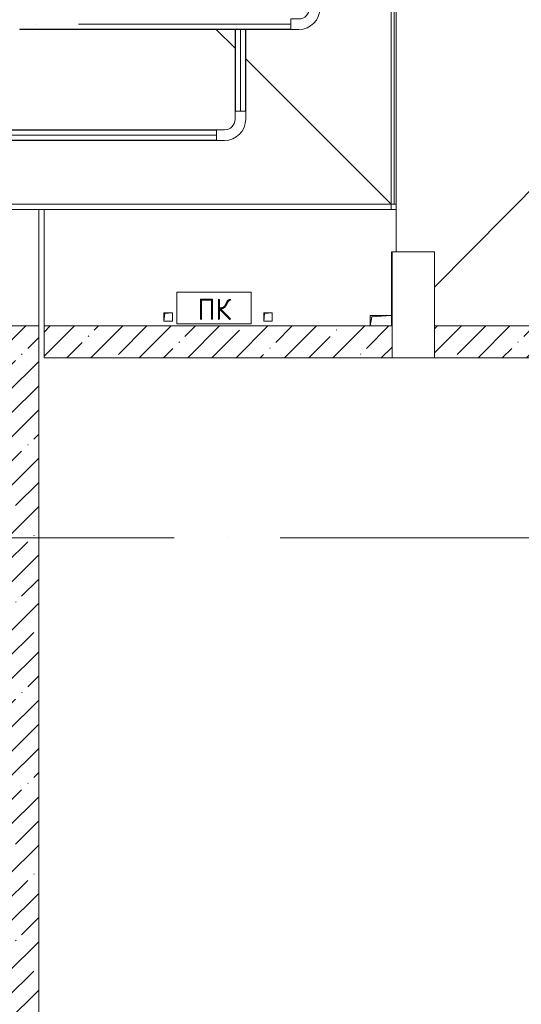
# Model space of a CAD drawing. Header units: millimetres. Extents: x -32229 to 192519, y -13689 to 125138.
# Tile 123 of 256: x 109926 to 114653, y 23751 to 33039. Entities that reach past the tile are written whole.
import ezdxf

# ---------------------------------------------------------------- set-up
doc = ezdxf.new("R2010")
doc.units = ezdxf.units.MM
doc.linetypes.add('ADSK_Линия сетки', pattern=[5000, 4000, -500, 0, -500])
doc.linetypes.add('ADSK_Осевая', pattern=[2800, 2000, -400, 0, -400])
for name, color, linetype, lineweight in [('A-____-NOTE-TEXT', 7, 'Continuous', 18), ('A-FLOR-____-OTLN', 7, 'Continuous', 18), ('A-GENM-____-OTLN', 7, 'Continuous', 18), ('A-WALL-____-MCUT', 7, 'Continuous', 40), ('A-WALL-____-PATT', 7, 'Continuous', 40), ('E-CABL-TRAY-CNTR', 7, 'ADSK_Осевая', 18), ('E-CABL-TRAY-OTLN', 7, 'Continuous', 18), ('M-EQPM-____-OTLN', 7, 'Continuous', 18), ('S-COLS-____-MCUT', 7, 'Continuous', 40), ('S-GRID-____-OTLN', 7, 'Continuous', 9)]:
    doc.layers.add(name, color=color, linetype=linetype, lineweight=lineweight)
doc.styles.add('GOST Common', font='GOST_Common.ttf', dxfattribs={"height": 200})
pattern_1 = [(45, (0, 0), (-228.0985, 228.0985), []), (45, (228.1, 0), (-228.0985, 228.0985), [403.225, -80.645, 6.706, -73.939])]

# ---------------------------------------------------------------- blocks, each defined once
blk = doc.blocks.new('АР_Канал вертикальный прямоугольный - АПТ-5386077--01 ЭЛ')
at = {"layer": 'M-EQPM-____-OTLN', "lineweight": 13, "true_color": 0xe2e2e2}
blk.add_hatch(color=254, dxfattribs=at).paths.add_polyline_path([(-40, -40), (-32, 32), (40, 40), (-40, 40)])
at = {"layer": 'M-EQPM-____-OTLN', "color": 253, "lineweight": 13, "true_color": 0xaaaaaa}
for p, q in [((40, 40), (-40, 40)), ((-40, 40), (-40, -40)), ((40, 40), (-40, 40)), ((-40, 40), (-40, -40)), ((-40, -40), (-40, 40)), ((-40, 40), (40, 40)), ((-40, -40), (-32, 32)), ((-40, -40), (-32, 32)), ((-32, 32), (40, 40)), ((-32, 32), (40, 40)), ((40, -40), (40, 40)), ((40, 40), (40, -40)), ((-40, -40), (40, -40)), ((40, -40), (-40, -40))]:
    blk.add_line(p, q, dxfattribs=at)
blk = doc.blocks.new('АР_Канал вертикальный прямоугольный - ОВ-5438748--01 ЭЛ')
at = {"layer": 'M-EQPM-____-OTLN', "lineweight": 13, "true_color": 0xe2e2e2}
blk.add_hatch(color=254, dxfattribs=at).paths.add_polyline_path([(-100, -50), (-85, 35), (100, 50), (-100, 50)])
at = {"layer": 'M-EQPM-____-OTLN', "color": 253, "lineweight": 13, "true_color": 0xaaaaaa}
for p, q in [((100, 50), (-100, 50)), ((-100, 50), (-100, -50)), ((100, 50), (-100, 50)), ((-100, 50), (-100, -50)), ((-100, -50), (-100, 50)), ((-100, 50), (100, 50)), ((-100, -50), (-85, 35)), ((-100, -50), (-85, 35)), ((-85, 35), (100, 50)), ((-85, 35), (100, 50)), ((100, -50), (100, 50)), ((100, 50), (100, -50)), ((-100, -50), (100, -50)), ((100, -50), (-100, -50))]:
    blk.add_line(p, q, dxfattribs=at)
blk = doc.blocks.new('АР_Канал вертикальный прямоугольный - ПК-V178--01 ЭЛ')
at = {"layer": 'M-EQPM-____-OTLN', "color": 253, "lineweight": 13, "true_color": 0xaaaaaa}
for p, q in [((350, 150), (-350, 150)), ((-350, 150), (-350, -150)), ((-350, -150), (-350, 150)), ((-350, 150), (350, 150)), ((350, -150), (350, 150)), ((350, 150), (350, -150)), ((-350, -150), (350, -150)), ((350, -150), (-350, -150))]:
    blk.add_line(p, q, dxfattribs=at)
blk = doc.blocks.new('АР-Заполнение деф_ шва - Д_ш_-5381064--01 ЭЛ')
at = {"layer": 'A-GENM-____-OTLN', "color": 253, "lineweight": 13, "true_color": 0xaaaaaa}
for p, q in [((4243, 25), (27292.9, 25)), ((4243, -25), (27292.9, -25))]:
    blk.add_line(p, q, dxfattribs=at)
blk = doc.blocks.new('АР-Заполнение деф_ шва - Д_ш_-4330731--01 ЭЛ')
at = {"layer": 'A-GENM-____-OTLN', "color": 253, "lineweight": 13, "true_color": 0xaaaaaa}
for p, q in [((0, 25), (5470, 25)), ((0, -25), (5470, -25))]:
    blk.add_line(p, q, dxfattribs=at)
blk = doc.blocks.new('АР-Заполнение деф_ шва - Д_ш_-V225--01 ЭЛ')
at = {"layer": 'A-GENM-____-OTLN', "color": 253, "lineweight": 13, "true_color": 0xaaaaaa}
for p, q in [((0, 25), (1100, 25)), ((0, -25), (1100, -25))]:
    blk.add_line(p, q, dxfattribs=at)
blk = doc.blocks.new('Наметкина 10_РД_АР_П_отсоединено_rvt-1--01 ЭЛ')
at = {"layer": 'A-WALL-____-PATT', "lineweight": 5, "true_color": 0xaaaaaa}
h = blk.add_hatch(dxfattribs=at)
h.set_pattern_fill('FP_1', color=253, style=0, pattern_type=2)
h.set_pattern_definition(pattern_1)
h.paths.add_polyline_path([(110105.3, 2600), (110105.3, 30150), (109805.3, 30150), (109805.3, 2600)])
h = blk.add_hatch(dxfattribs=at)
h.set_pattern_fill('FP_1', color=253, style=0, pattern_type=2)
h.set_pattern_definition(pattern_1)
h.paths.add_polyline_path([(113245.3, 29850), (113435.3, 29850), (113435.3, 30150), (110155.3, 30150), (110155.3, 29850), (113230.3, 29850)])
h = blk.add_hatch(dxfattribs=at)
h.set_pattern_fill('FP_1', color=253, style=0, pattern_type=2)
h.set_pattern_definition(pattern_1)
h.paths.add_polyline_path([(120255.3, 29850), (120255.3, 30150), (113835.3, 30150), (113835.3, 29850), (116873.4, 29850)])
at = {"layer": 'A-FLOR-____-OTLN', "color": 253, "lineweight": 13, "true_color": 0xaaaaaa}
for p, q in [((113425.3, 54299.9), (113425.3, 31300)), ((113455.3, 31300), (113455.3, 54299.9)), ((113475.3, 30850), (113475.3, 54299.9)), ((113835.3, 30515), (116715.3, 33435)), ((111955.5, 32769.8), (111778.6, 32946.7)), ((113425.3, 31300), (112055.5, 32669.8)), ((110105.3, 31250), (108005.3, 31250)), ((113425.3, 31300), (108055.3, 31300)), ((110105.3, 30150), (110105.3, 31250)), ((113475.3, 31250), (110155.3, 31250)), ((110155.3, 31250), (110155.3, 30150)), ((113425.3, 31300), (113455.3, 31300)), ((113475.3, 30850), (113475.3, 31250)), ((113430.3, 30250), (113430.3, 30850)), ((113430.3, 30850), (113435.3, 30850))]:
    blk.add_line(p, q, dxfattribs=at)
at = {"layer": 'A-WALL-____-MCUT', "color": 253, "lineweight": 13, "true_color": 0xaaaaaa}
for p, q in [((110105.3, 30150), (109805.3, 30150)), ((110105.3, 11830), (110105.3, 30150)), ((113230.3, 30150), (110155.3, 30150)), ((110155.3, 30150), (110155.3, 29850)), ((113435.3, 30150), (113430.3, 30150)), ((113435.3, 29850), (113435.3, 30150)), ((119955.3, 30150), (113835.3, 30150)), ((113835.3, 30150), (113835.3, 29850)), ((110155.3, 29850), (113435.3, 29850)), ((113835.3, 29850), (120255.3, 29850))]:
    blk.add_line(p, q, dxfattribs=at)
at = {"layer": 'S-COLS-____-MCUT', "color": 253, "lineweight": 15, "true_color": 0xaaaaaa}
for p, q in [((113435.3, 30850), (113435.3, 29850)), ((113835.3, 30850), (113435.3, 30850)), ((113835.3, 29850), (113835.3, 30850)), ((113435.3, 29850), (113835.3, 29850))]:
    blk.add_line(p, q, dxfattribs=at)
at = {"layer": 'A-GENM-____-OTLN', "color": 253, "lineweight": 13, "true_color": 0xaaaaaa, "rotation": 270}
for name, p in [('АР-Заполнение деф_ шва - Д_ш_-5381064--01 ЭЛ', (113450.3, 58542.9)), ('АР-Заполнение деф_ шва - Д_ш_-V225--01 ЭЛ', (110130.3, 31250))]:
    blk.add_blockref(name, p, dxfattribs=at)
at = {"layer": 'A-GENM-____-OTLN', "color": 253, "lineweight": 13, "true_color": 0xaaaaaa}
blk.add_blockref('АР-Заполнение деф_ шва - Д_ш_-4330731--01 ЭЛ', (108005.3, 31275.1), dxfattribs=at)
at = {"layer": 'M-EQPM-____-OTLN', "color": 253, "lineweight": 13, "true_color": 0xaaaaaa}
for name, p in [('АР_Канал вертикальный прямоугольный - ПК-V178--01 ЭЛ', (111757.1, 30320)), ('АР_Канал вертикальный прямоугольный - АПТ-5386077--01 ЭЛ', (111325.3, 30235)), ('АР_Канал вертикальный прямоугольный - АПТ-5386077--01 ЭЛ', (112265.3, 30235)), ('АР_Канал вертикальный прямоугольный - ОВ-5438748--01 ЭЛ', (113330.3, 30200))]:
    blk.add_blockref(name, p, dxfattribs=at)
at = {"layer": 'A-____-NOTE-TEXT', "color": 253, "lineweight": 5, "true_color": 0xaaaaaa, "insert": (111601.9, 30407.2), "char_height": 200, "width": 384.81, "attachment_point": 1, "style": 'GOST Common'}
blk.add_mtext('ПК', dxfattribs=at)
blk = doc.blocks.new('M_Горизонтальный изгиб-колено для канального - Стандартное-1473406--01 ЭЛ')
at = {"layer": 'E-CABL-TRAY-OTLN', "color": 150, "true_color": 0x0080ff}
for p, q in [((50, 225), (-50, 225)), ((-50, 225), (-50, 150)), ((50, 150), (50, 225)), ((-225, -50), (-225, 50)), ((-225, 50), (-150, 50)), ((-150, -50), (-225, -50))]:
    blk.add_line(p, q, dxfattribs=at)
for radius, end in [(200, 360), (100, 0)]:
    blk.add_arc((-150, 150), radius, 270, end, dxfattribs=at)
blk = doc.blocks.new('M_Горизонтальный изгиб-колено для канального - Стандартное-V279--01 ЭЛ')
at = {"layer": 'E-CABL-TRAY-OTLN', "color": 94, "true_color": 0x009f00}
for p, q in [((50, 225), (-50, 225)), ((-50, 225), (-50, 150)), ((50, 150), (50, 225)), ((-225, -50), (-225, 50)), ((-225, 50), (-150, 50)), ((-150, -50), (-225, -50))]:
    blk.add_line(p, q, dxfattribs=at)
for radius, end in [(200, 360), (100, 0)]:
    blk.add_arc((-150, 150), radius, 270, end, dxfattribs=at)

msp = doc.modelspace()

# ---------------------------------------------------------------- linework, layer by layer
at = {"layer": 'E-CABL-TRAY-CNTR', "color": 94, "true_color": 0x009f00}
msp.add_line((112480.6, 32996.7), (109925.6, 32996.7), dxfattribs=at)
at = {"layer": 'E-CABL-TRAY-CNTR', "color": 150, "true_color": 0x0080ff}
for p, q in [((112005.5, 32946.7), (112005.5, 32175)), ((111780.5, 31950), (105180.5, 31950))]:
    msp.add_line(p, q, dxfattribs=at)
at = {"layer": 'E-CABL-TRAY-OTLN', "color": 94, "true_color": 0x009f00}
for p, q in [((109925.6, 32946.7), (109925.6, 32949.2)), ((112480.6, 32949.2), (109925.6, 32949.2)), ((112480.6, 32946.7), (109925.6, 32946.7)), ((112480.6, 32949.2), (112480.6, 32946.7))]:
    msp.add_line(p, q, dxfattribs=at)
at = {"layer": 'E-CABL-TRAY-OTLN', "color": 150, "true_color": 0x0080ff}
for p, q in [((111955.5, 32946.7), (111955.5, 32175)), ((111958, 32946.7), (111958, 32175)), ((112052.9, 32946.7), (112052.9, 32175)), ((112055.5, 32946.7), (112055.5, 32175)), ((111958, 32175), (111955.5, 32175)), ((112055.5, 32175), (112052.9, 32175)), ((111780.5, 32000), (105180.5, 32000)), ((111780.5, 31997.5), (105180.5, 31997.5)), ((111780.5, 32000), (111780.5, 31997.5)), ((111780.5, 31902.5), (105180.5, 31902.5)), ((111780.5, 31900), (105180.5, 31900)), ((111780.5, 31902.5), (111780.5, 31900))]:
    msp.add_line(p, q, dxfattribs=at)
at = {"layer": 'S-GRID-____-OTLN', "color": 253, "linetype": 'ADSK_Линия сетки', "true_color": 0xaaaaaa}
msp.add_line((131381.2, 28150), (-30593.4, 28150), dxfattribs=at)

# ---------------------------------------------------------------- block references
at = {"lineweight": 5}
msp.add_blockref('Наметкина 10_РД_АР_П_отсоединено_rvt-1--01 ЭЛ', (0, 0), dxfattribs=at)
at = {"layer": 'E-CABL-TRAY-OTLN', "color": 94, "true_color": 0x009f00}
msp.add_blockref('M_Горизонтальный изгиб-колено для канального - Стандартное-V279--01 ЭЛ', (112705.6, 32996.7), dxfattribs=at)
at = {"layer": 'E-CABL-TRAY-OTLN', "color": 150, "true_color": 0x0080ff}
msp.add_blockref('M_Горизонтальный изгиб-колено для канального - Стандартное-1473406--01 ЭЛ', (112005.5, 31950), dxfattribs=at)

doc.saveas('drawing.dxf')
